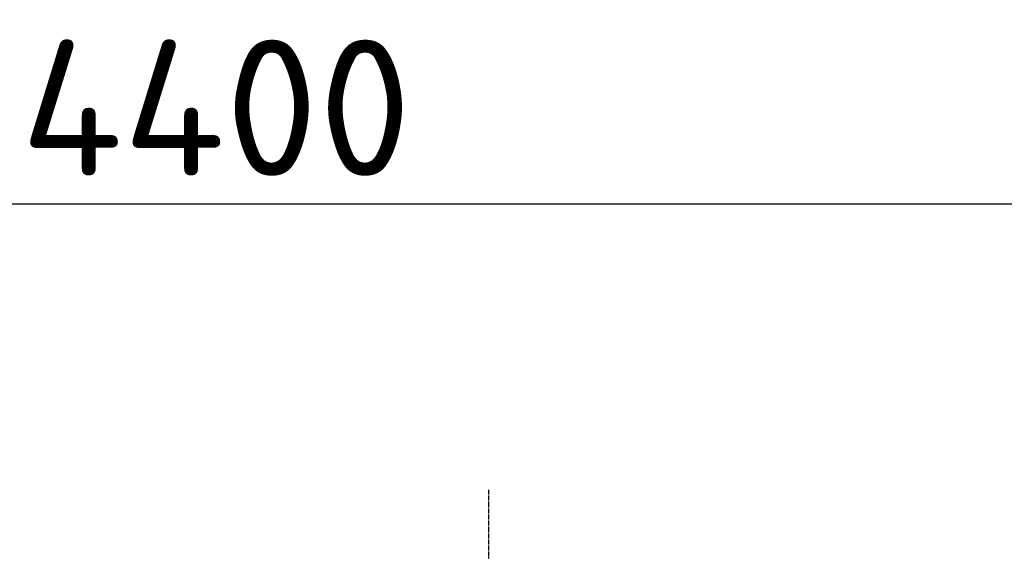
# Model space of a CAD drawing. Header units: millimetres. Extents: x 452087 to 582075, y 10891 to 81641.
# Tile 12 of 46: x 484788 to 486958, y 38325 to 39497. Entities that reach past the tile are written whole.
import ezdxf

# ---------------------------------------------------------------- set-up
doc = ezdxf.new("R2010")
doc.units = ezdxf.units.MM
doc.linetypes.add('AM_DIN_G_W050', pattern=[13.75, 9.75, -1.5, 1, -1.5])
doc.layers.get('Defpoints').update_dxf_attribs({"color": 8})
doc.layers.add('AM_7', color=4, linetype='AM_DIN_G_W050', lineweight=25)
doc.layers.add('ГТО-2_Бетон 0.6', color=2, linetype='Continuous', lineweight=60)
doc.layers.add('ГТО-2_Размеры', color=7, linetype='Continuous')
doc.styles.add('MOSOBL (isocpeur)', font='isocpeur.ttf')
doc.styles.add('RomanS', font='romans.shx', dxfattribs={"width": 0.7})
doc.dimstyles.new('MOSOBL 1-100 (мм)', dxfattribs={"dimscale": 100, "dimtxt": 3, "dimasz": 2, "dimexe": 1.25, "dimexo": 0.625, "dimtad": 1, "dimdec": 0, "dimzin": 9, "dimtxsty": 'RomanS', "dimblk": 'ARCHTICK', "dimcen": 2.5, "dimdle": 1.25, "dimclrd": 7, "dimclre": 7, "dimclrt": 2, "dimadec": 0, "dimazin": 0, "dimtfac": 1, "dimtdec": 0, "dimtmove": 1, "dimatfit": 3, "dimfxl": 1, "dimtfill": 1, "dimlwd": 25, "dimlwe": 25, "dimarcsym": 0})

# ---------------------------------------------------------------- blocks, each defined once
blk = doc.blocks.new('_ArchTick')
at = {"color": 0, "linetype": 'ByBlock', "const_width": 0.15}
blk.add_lwpolyline([(-0.5, -0.5), (0.5, 0.5)], dxfattribs=at)
blk = doc.blocks.new('*D533')
at = {"layer": 'Defpoints', "color": 0, "transparency": 16777216}
for p in [(483020.5661223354, 39090.50458746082), (483020.5661223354, 38636.13221443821), (487420.5661661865, 37436.11098471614)]:
    blk.add_point(p, dxfattribs=at)
at = {"layer": 'ГТО-2_Размеры', "color": 7, "lineweight": 25, "transparency": 16777216}
for p, q in [((483020.5661223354, 38698.63221443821), (483020.5661223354, 39215.50458746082)), ((487420.5661661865, 37498.61098471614), (487420.5661661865, 39215.50458746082)), ((487545.5661661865, 39090.50458746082), (482895.5661223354, 39090.50458746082))]:
    blk.add_line(p, q, dxfattribs=at)
at = {"layer": 'ГТО-2_Размеры', "color": 7, "lineweight": 25, "transparency": 16777216, "xscale": 200, "yscale": 200, "zscale": 200, "rotation": 180}
blk.add_blockref('_ArchTick', (483020.5661223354, 39090.50458746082), dxfattribs=at)
at = {"layer": 'ГТО-2_Размеры', "color": 7, "lineweight": 25, "transparency": 16777216, "xscale": 200, "yscale": 200, "zscale": 200}
blk.add_blockref('_ArchTick', (487420.5661661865, 39090.50458746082), dxfattribs=at)
at = {"layer": 'ГТО-2_Размеры', "color": 2, "transparency": 16777216, "insert": (485220.5661442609, 39303.00458746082), "char_height": 300, "attachment_point": 5, "style": 'MOSOBL (isocpeur)', "bg_fill": 3, "box_fill_scale": 1.1, "bg_fill_color": 256, "bg_fill_true_color": 13158600, "bg_fill_transparency": 0}
blk.add_mtext('4400', dxfattribs=at)
blk = doc.blocks.new('_гто-2_рев 4')
at = {"layer": 'AM_7'}
blk.add_line((4399.999559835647, 1424.197345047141), (4399.999559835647, -3120.0011419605), dxfattribs=at)

msp = doc.modelspace()

# ---------------------------------------------------------------- dimensions: what is measured, and where the dimension line sits
at = {"layer": 'ГТО-2_Размеры'}
dim = msp.add_linear_dim(base=(483020.5661223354, 39090.50458746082), p1=(487420.5661661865, 37436.11098471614), p2=(483020.5661223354, 38636.13221443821), dimstyle='MOSOBL 1-100 (мм)', override={"dimtxsty": 'MOSOBL (isocpeur)'}, dxfattribs=at)
dim.commit()
dim.dimension.update_dxf_attribs({"geometry": '*D533', "text_midpoint": (485220.5661442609, 39303.00458746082)})

# ---------------------------------------------------------------- next in the draw order: block references
at = {"layer": 'ГТО-2_Бетон 0.6', "color": 1, "xscale": -1}
msp.add_blockref('_гто-2_рев 4', (490220.5660794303, 37036.13221443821), dxfattribs=at)

doc.saveas('drawing.dxf')
